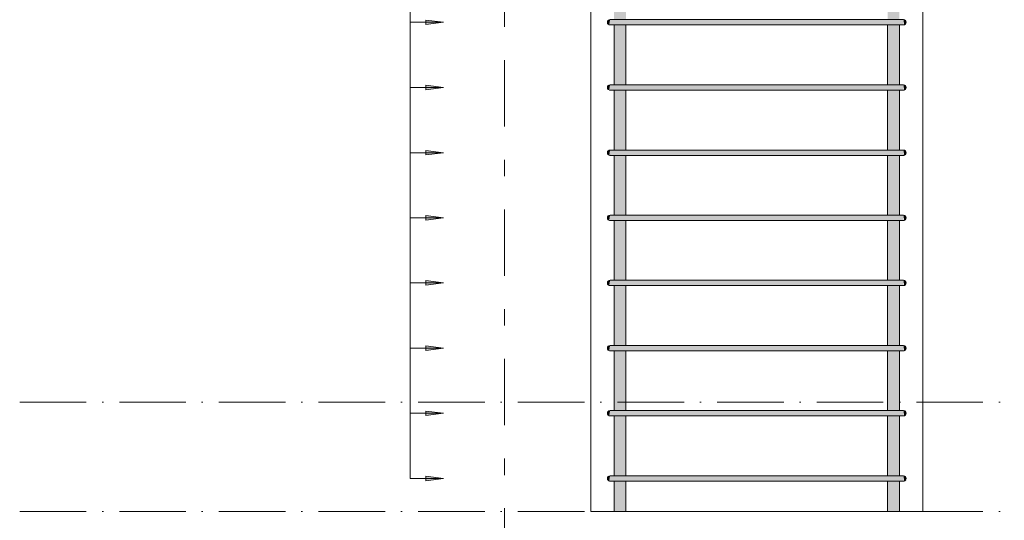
# Model space of a CAD drawing. Header units: millimetres. Extents: x 4307 to 42792, y 1610 to 10025.
# Tile 176 of 256: x 26216 to 27699, y 2592 to 3346. Entities that reach past the tile are written whole.
import ezdxf

# ---------------------------------------------------------------- set-up
doc = ezdxf.new("R2010")
doc.units = ezdxf.units.MM
doc.linetypes.add('Čerchovaná', pattern=[150, 100, -25, 0, -25])
doc.linetypes.add('Čára osnovy', pattern=[225, 100, -50, 25, -50])
for name, color, linetype, lineweight in [('A-ANNO-DIMS', 211, 'Continuous', 5), ('A-ANNO-DIMS-25', 211, 'Continuous', 5), ('A-FLOR-LEVL', 51, 'Continuous', 5), ('S-COLS', 52, 'Continuous', 9), ('S-GRID', 1, 'Continuous', 5), ('S-RBAR', 171, 'Continuous', 5)]:
    doc.layers.add(name, color=color, linetype=linetype, lineweight=lineweight)
doc.styles.add('Arial_1', font='arial.ttf', dxfattribs={"height": 62.5})
doc.dimstyles.new('Výztuž_kusy__řezy__3', dxfattribs={"dimscale": 304.8, "dimtxt": 0.18, "dimasz": 0, "dimexe": 0, "dimexo": 0.0625, "dimgap": 0.082021, "dimtad": 1, "dimdec": 0, "dimzin": 0, "dimdsep": 46, "dimtxsty": 'Arial_1', "dimblk1": 'NONE', "dimblk2": 'NONE', "dimsah": 1, "dimcen": 0.09, "dimazin": 0, "dimtfac": 1, "dimtdec": 4, "dimtix": 1, "dimtmove": 0, "dimatfit": 3, "dimfxl": 0.164042, "dimfxlon": 1, "dimtvp": 1, "dimtfill": 1, "dimtolj": 1, "dimtzin": 0, "dimarcsym": 2})

# ---------------------------------------------------------------- blocks, each defined once
blk = doc.blocks.new('DIMBLOCK760-V2')
at = {"layer": 'A-ANNO-DIMS-25'}
for points in [[(26854.5, 2753.2), (26828.2, 2756.6), (26828.2, 2749.7)], [(26854.5, 2655), (26828.2, 2658.5), (26828.2, 2651.5)]]:
    blk.add_hatch(color=256, dxfattribs=at).paths.add_polyline_path(points)
for p, q in [((26804.5, 2655), (26804.5, 2753.2)), ((26804.5, 2753.2), (26804.5, 2753.2)), ((26804.5, 2753.2), (26854.5, 2753.2)), ((26854.5, 2753.2), (26828.2, 2756.6)), ((26828.2, 2756.6), (26828.2, 2749.7)), ((26828.2, 2749.7), (26854.5, 2753.2)), ((26804.5, 2655), (26804.5, 2655)), ((26804.5, 2655), (26854.5, 2655)), ((26854.5, 2655), (26828.2, 2658.5)), ((26828.2, 2658.5), (26828.2, 2651.5)), ((26828.2, 2651.5), (26854.5, 2655))]:
    blk.add_line(p, q, dxfattribs=at)
blk = doc.blocks.new('_None')
blk = doc.blocks.new('DIMBLOCK761-V2')
at = {"layer": 'A-ANNO-DIMS-25'}
for points in [[(26854.5, 2851.3), (26828.2, 2854.8), (26828.2, 2847.9)], [(26854.5, 2753.2), (26828.2, 2756.6), (26828.2, 2749.7)]]:
    blk.add_hatch(color=256, dxfattribs=at).paths.add_polyline_path(points)
for p, q in [((26804.5, 2753.2), (26804.5, 2851.3)), ((26804.5, 2851.3), (26804.5, 2851.3)), ((26804.5, 2851.3), (26854.5, 2851.3)), ((26854.5, 2851.3), (26828.2, 2854.8)), ((26828.2, 2854.8), (26828.2, 2847.9)), ((26828.2, 2847.9), (26854.5, 2851.3)), ((26804.5, 2753.2), (26804.5, 2753.2)), ((26804.5, 2753.2), (26854.5, 2753.2)), ((26854.5, 2753.2), (26828.2, 2756.6)), ((26828.2, 2756.6), (26828.2, 2749.7)), ((26828.2, 2749.7), (26854.5, 2753.2))]:
    blk.add_line(p, q, dxfattribs=at)
blk = doc.blocks.new('DIMBLOCK762-V2')
at = {"layer": 'A-ANNO-DIMS-25'}
for points in [[(26854.5, 2949.5), (26828.2, 2953), (26828.2, 2946)], [(26854.5, 2851.3), (26828.2, 2854.8), (26828.2, 2847.9)]]:
    blk.add_hatch(color=256, dxfattribs=at).paths.add_polyline_path(points)
for p, q in [((26854.5, 2949.5), (26828.2, 2953)), ((26828.2, 2953), (26828.2, 2946)), ((26804.5, 2851.3), (26804.5, 2949.5)), ((26804.5, 2949.5), (26804.5, 2949.5)), ((26804.5, 2949.5), (26854.5, 2949.5)), ((26828.2, 2946), (26854.5, 2949.5)), ((26804.5, 2851.3), (26804.5, 2851.3)), ((26804.5, 2851.3), (26854.5, 2851.3)), ((26854.5, 2851.3), (26828.2, 2854.8)), ((26828.2, 2854.8), (26828.2, 2847.9)), ((26828.2, 2847.9), (26854.5, 2851.3))]:
    blk.add_line(p, q, dxfattribs=at)
blk = doc.blocks.new('DIMBLOCK763-V2')
at = {"layer": 'A-ANNO-DIMS-25'}
for points in [[(26854.5, 3047.7), (26828.2, 3051.1), (26828.2, 3044.2)], [(26854.5, 2949.5), (26828.2, 2953), (26828.2, 2946)]]:
    blk.add_hatch(color=256, dxfattribs=at).paths.add_polyline_path(points)
for p, q in [((26804.5, 2949.5), (26804.5, 3047.7)), ((26804.5, 3047.7), (26804.5, 3047.7)), ((26804.5, 3047.7), (26854.5, 3047.7)), ((26854.5, 3047.7), (26828.2, 3051.1)), ((26828.2, 3051.1), (26828.2, 3044.2)), ((26828.2, 3044.2), (26854.5, 3047.7)), ((26854.5, 2949.5), (26828.2, 2953)), ((26828.2, 2953), (26828.2, 2946)), ((26804.5, 2949.5), (26804.5, 2949.5)), ((26804.5, 2949.5), (26854.5, 2949.5)), ((26828.2, 2946), (26854.5, 2949.5))]:
    blk.add_line(p, q, dxfattribs=at)
blk = doc.blocks.new('DIMBLOCK764-V2')
at = {"layer": 'A-ANNO-DIMS-25'}
for points in [[(26854.5, 3145.8), (26828.2, 3149.3), (26828.2, 3142.4)], [(26854.5, 3047.7), (26828.2, 3051.1), (26828.2, 3044.2)]]:
    blk.add_hatch(color=256, dxfattribs=at).paths.add_polyline_path(points)
for p, q in [((26804.5, 3047.7), (26804.5, 3145.8)), ((26804.5, 3145.8), (26804.5, 3145.8)), ((26804.5, 3145.8), (26854.5, 3145.8)), ((26854.5, 3145.8), (26828.2, 3149.3)), ((26828.2, 3149.3), (26828.2, 3142.4)), ((26828.2, 3142.4), (26854.5, 3145.8)), ((26804.5, 3047.7), (26804.5, 3047.7)), ((26804.5, 3047.7), (26854.5, 3047.7)), ((26854.5, 3047.7), (26828.2, 3051.1)), ((26828.2, 3051.1), (26828.2, 3044.2)), ((26828.2, 3044.2), (26854.5, 3047.7))]:
    blk.add_line(p, q, dxfattribs=at)
blk = doc.blocks.new('DIMBLOCK765-V2')
at = {"layer": 'A-ANNO-DIMS-25'}
for points in [[(26854.5, 3244), (26828.2, 3247.5), (26828.2, 3240.5)], [(26854.5, 3145.8), (26828.2, 3149.3), (26828.2, 3142.4)]]:
    blk.add_hatch(color=256, dxfattribs=at).paths.add_polyline_path(points)
for p, q in [((26804.5, 3145.8), (26804.5, 3244)), ((26804.5, 3244), (26804.5, 3244)), ((26804.5, 3244), (26854.5, 3244)), ((26854.5, 3244), (26828.2, 3247.5)), ((26828.2, 3247.5), (26828.2, 3240.5)), ((26828.2, 3240.5), (26854.5, 3244)), ((26804.5, 3145.8), (26804.5, 3145.8)), ((26804.5, 3145.8), (26854.5, 3145.8)), ((26854.5, 3145.8), (26828.2, 3149.3)), ((26828.2, 3149.3), (26828.2, 3142.4)), ((26828.2, 3142.4), (26854.5, 3145.8))]:
    blk.add_line(p, q, dxfattribs=at)
blk = doc.blocks.new('DIMBLOCK766-V2')
at = {"layer": 'A-ANNO-DIMS-25'}
for points in [[(26854.5, 3342.2), (26828.2, 3345.6), (26828.2, 3338.7)], [(26854.5, 3244), (26828.2, 3247.5), (26828.2, 3240.5)]]:
    blk.add_hatch(color=256, dxfattribs=at).paths.add_polyline_path(points)
for p, q in [((26804.5, 3244), (26804.5, 3342.2)), ((26804.5, 3342.2), (26804.5, 3342.2)), ((26804.5, 3342.2), (26854.5, 3342.2)), ((26854.5, 3342.2), (26828.2, 3345.6)), ((26828.2, 3345.6), (26828.2, 3338.7)), ((26828.2, 3338.7), (26854.5, 3342.2)), ((26804.5, 3244), (26804.5, 3244)), ((26804.5, 3244), (26854.5, 3244)), ((26854.5, 3244), (26828.2, 3247.5)), ((26828.2, 3247.5), (26828.2, 3240.5)), ((26828.2, 3240.5), (26854.5, 3244))]:
    blk.add_line(p, q, dxfattribs=at)
blk = doc.blocks.new('DIMBLOCK767-V2')
at = {"layer": 'A-ANNO-DIMS-25'}
for points in [[(26854.5, 3440.3), (26828.2, 3443.8), (26828.2, 3436.9)], [(26854.5, 3342.2), (26828.2, 3345.6), (26828.2, 3338.7)]]:
    blk.add_hatch(color=256, dxfattribs=at).paths.add_polyline_path(points)
for p, q in [((26854.5, 3440.3), (26828.2, 3443.8)), ((26828.2, 3443.8), (26828.2, 3436.9)), ((26804.5, 3342.2), (26804.5, 3440.3)), ((26804.5, 3440.3), (26804.5, 3440.3)), ((26804.5, 3440.3), (26854.5, 3440.3)), ((26828.2, 3436.9), (26854.5, 3440.3)), ((26804.5, 3342.2), (26804.5, 3342.2)), ((26804.5, 3342.2), (26854.5, 3342.2)), ((26854.5, 3342.2), (26828.2, 3345.6)), ((26828.2, 3345.6), (26828.2, 3338.7)), ((26828.2, 3338.7), (26854.5, 3342.2))]:
    blk.add_line(p, q, dxfattribs=at)
blk = doc.blocks.new('DIMBLOCK790-V2')
at = {"layer": 'A-ANNO-DIMS-25'}
for points in [[(26854.5, 5600), (26828.2, 5603.5), (26828.2, 5596.5)], [(26854.5, 5501.8), (26828.2, 5505.3), (26828.2, 5498.4)], [(26854.5, 5403.7), (26828.2, 5407.1), (26828.2, 5400.2)], [(26854.5, 5305.5), (26828.2, 5309), (26828.2, 5302)], [(26854.5, 5207.3), (26828.2, 5210.8), (26828.2, 5203.9)], [(26854.5, 5109.2), (26828.2, 5112.6), (26828.2, 5105.7)], [(26854.5, 5011), (26828.2, 5014.5), (26828.2, 5007.5)], [(26854.5, 4912.8), (26828.2, 4916.3), (26828.2, 4909.4)], [(26854.5, 4814.7), (26828.2, 4818.1), (26828.2, 4811.2)], [(26854.5, 4716.5), (26828.2, 4720), (26828.2, 4713)], [(26854.5, 4618.3), (26828.2, 4621.8), (26828.2, 4614.9)], [(26854.5, 4520.2), (26828.2, 4523.6), (26828.2, 4516.7)], [(26854.5, 4422), (26828.2, 4425.5), (26828.2, 4418.5)], [(26854.5, 4323.8), (26828.2, 4327.3), (26828.2, 4320.4)], [(26854.5, 4225.7), (26828.2, 4229.1), (26828.2, 4222.2)], [(26854.5, 4127.5), (26828.2, 4131), (26828.2, 4124)], [(26854.5, 4029.3), (26828.2, 4032.8), (26828.2, 4025.9)], [(26854.5, 3931.2), (26828.2, 3934.6), (26828.2, 3927.7)], [(26854.5, 3833), (26828.2, 3836.5), (26828.2, 3829.5)], [(26854.5, 3734.8), (26828.2, 3738.3), (26828.2, 3731.4)], [(26854.5, 3636.7), (26828.2, 3640.1), (26828.2, 3633.2)], [(26854.5, 3538.5), (26828.2, 3542), (26828.2, 3535)], [(26854.5, 3440.3), (26828.2, 3443.8), (26828.2, 3436.9)], [(26854.5, 3342.2), (26828.2, 3345.6), (26828.2, 3338.7)], [(26854.5, 3244), (26828.2, 3247.5), (26828.2, 3240.5)], [(26854.5, 3145.8), (26828.2, 3149.3), (26828.2, 3142.4)], [(26854.5, 3047.7), (26828.2, 3051.1), (26828.2, 3044.2)], [(26854.5, 2949.5), (26828.2, 2953), (26828.2, 2946)], [(26854.5, 2851.3), (26828.2, 2854.8), (26828.2, 2847.9)], [(26854.5, 2753.2), (26828.2, 2756.6), (26828.2, 2749.7)], [(26854.5, 2655), (26828.2, 2658.5), (26828.2, 2651.5)]]:
    blk.add_hatch(color=256, dxfattribs=at).paths.add_polyline_path(points)
for p, q in [((26804.5, 2655), (26804.5, 5600)), ((26804.5, 5501.8), (26804.5, 5600)), ((26804.5, 5600), (26804.5, 5600)), ((26804.5, 5600), (26854.5, 5600)), ((26854.5, 5600), (26828.2, 5603.5)), ((26828.2, 5603.5), (26828.2, 5596.5)), ((26828.2, 5596.5), (26854.5, 5600)), ((26854.5, 5501.8), (26828.2, 5505.3)), ((26828.2, 5505.3), (26828.2, 5498.4)), ((26804.5, 5403.7), (26804.5, 5501.8)), ((26804.5, 5501.8), (26804.5, 5501.8)), ((26804.5, 5501.8), (26854.5, 5501.8)), ((26828.2, 5498.4), (26854.5, 5501.8)), ((26804.5, 5305.5), (26804.5, 5403.7)), ((26804.5, 5403.7), (26804.5, 5403.7)), ((26804.5, 5403.7), (26854.5, 5403.7)), ((26854.5, 5403.7), (26828.2, 5407.1)), ((26828.2, 5407.1), (26828.2, 5400.2)), ((26828.2, 5400.2), (26854.5, 5403.7)), ((26804.5, 5207.3), (26804.5, 5305.5)), ((26804.5, 5305.5), (26804.5, 5305.5)), ((26804.5, 5305.5), (26854.5, 5305.5)), ((26854.5, 5305.5), (26828.2, 5309)), ((26828.2, 5309), (26828.2, 5302)), ((26828.2, 5302), (26854.5, 5305.5)), ((26804.5, 5109.2), (26804.5, 5207.3)), ((26804.5, 5207.3), (26804.5, 5207.3)), ((26804.5, 5207.3), (26854.5, 5207.3)), ((26854.5, 5207.3), (26828.2, 5210.8)), ((26828.2, 5210.8), (26828.2, 5203.9)), ((26828.2, 5203.9), (26854.5, 5207.3)), ((26804.5, 5011), (26804.5, 5109.2)), ((26804.5, 5109.2), (26804.5, 5109.2)), ((26804.5, 5109.2), (26854.5, 5109.2)), ((26854.5, 5109.2), (26828.2, 5112.6)), ((26828.2, 5112.6), (26828.2, 5105.7)), ((26828.2, 5105.7), (26854.5, 5109.2)), ((26854.5, 5011), (26828.2, 5014.5)), ((26828.2, 5014.5), (26828.2, 5007.5)), ((26804.5, 4912.8), (26804.5, 5011)), ((26804.5, 5011), (26804.5, 5011)), ((26804.5, 5011), (26854.5, 5011)), ((26828.2, 5007.5), (26854.5, 5011)), ((26804.5, 4814.7), (26804.5, 4912.8)), ((26804.5, 4912.8), (26804.5, 4912.8)), ((26804.5, 4912.8), (26854.5, 4912.8)), ((26854.5, 4912.8), (26828.2, 4916.3)), ((26828.2, 4916.3), (26828.2, 4909.4)), ((26828.2, 4909.4), (26854.5, 4912.8)), ((26804.5, 4716.5), (26804.5, 4814.7)), ((26804.5, 4814.7), (26804.5, 4814.7)), ((26804.5, 4814.7), (26854.5, 4814.7)), ((26854.5, 4814.7), (26828.2, 4818.1)), ((26828.2, 4818.1), (26828.2, 4811.2)), ((26828.2, 4811.2), (26854.5, 4814.7)), ((26804.5, 4618.3), (26804.5, 4716.5)), ((26804.5, 4716.5), (26804.5, 4716.5)), ((26804.5, 4716.5), (26854.5, 4716.5)), ((26854.5, 4716.5), (26828.2, 4720)), ((26828.2, 4720), (26828.2, 4713)), ((26828.2, 4713), (26854.5, 4716.5)), ((26804.5, 4520.2), (26804.5, 4618.3)), ((26804.5, 4618.3), (26804.5, 4618.3)), ((26804.5, 4618.3), (26854.5, 4618.3)), ((26854.5, 4618.3), (26828.2, 4621.8)), ((26828.2, 4621.8), (26828.2, 4614.9)), ((26828.2, 4614.9), (26854.5, 4618.3)), ((26854.5, 4520.2), (26828.2, 4523.6)), ((26828.2, 4523.6), (26828.2, 4516.7)), ((26804.5, 4422), (26804.5, 4520.2)), ((26804.5, 4520.2), (26804.5, 4520.2)), ((26804.5, 4520.2), (26854.5, 4520.2)), ((26828.2, 4516.7), (26854.5, 4520.2)), ((26804.5, 4323.8), (26804.5, 4422)), ((26804.5, 4422), (26804.5, 4422)), ((26804.5, 4422), (26854.5, 4422)), ((26854.5, 4422), (26828.2, 4425.5)), ((26828.2, 4425.5), (26828.2, 4418.5)), ((26828.2, 4418.5), (26854.5, 4422)), ((26804.5, 4225.7), (26804.5, 4323.8)), ((26804.5, 4323.8), (26804.5, 4323.8)), ((26804.5, 4323.8), (26854.5, 4323.8)), ((26854.5, 4323.8), (26828.2, 4327.3)), ((26828.2, 4327.3), (26828.2, 4320.4)), ((26828.2, 4320.4), (26854.5, 4323.8)), ((26854.5, 4225.7), (26828.2, 4229.1)), ((26828.2, 4229.1), (26828.2, 4222.2)), ((26804.5, 4127.5), (26804.5, 4225.7)), ((26804.5, 4225.7), (26804.5, 4225.7)), ((26804.5, 4225.7), (26854.5, 4225.7)), ((26828.2, 4222.2), (26854.5, 4225.7)), ((26804.5, 4029.3), (26804.5, 4127.5)), ((26804.5, 4127.5), (26804.5, 4127.5)), ((26804.5, 4127.5), (26854.5, 4127.5)), ((26854.5, 4127.5), (26828.2, 4131)), ((26828.2, 4131), (26828.2, 4124)), ((26828.2, 4124), (26854.5, 4127.5)), ((26804.5, 3931.2), (26804.5, 4029.3)), ((26804.5, 4029.3), (26804.5, 4029.3)), ((26804.5, 4029.3), (26854.5, 4029.3)), ((26854.5, 4029.3), (26828.2, 4032.8)), ((26828.2, 4032.8), (26828.2, 4025.9)), ((26828.2, 4025.9), (26854.5, 4029.3)), ((26804.5, 3833), (26804.5, 3931.2)), ((26804.5, 3931.2), (26804.5, 3931.2)), ((26804.5, 3931.2), (26854.5, 3931.2)), ((26854.5, 3931.2), (26828.2, 3934.6)), ((26828.2, 3934.6), (26828.2, 3927.7)), ((26828.2, 3927.7), (26854.5, 3931.2)), ((26804.5, 3734.8), (26804.5, 3833)), ((26804.5, 3833), (26804.5, 3833)), ((26804.5, 3833), (26854.5, 3833)), ((26854.5, 3833), (26828.2, 3836.5)), ((26828.2, 3836.5), (26828.2, 3829.5)), ((26828.2, 3829.5), (26854.5, 3833)), ((26854.5, 3734.8), (26828.2, 3738.3)), ((26828.2, 3738.3), (26828.2, 3731.4)), ((26804.5, 3636.7), (26804.5, 3734.8)), ((26804.5, 3734.8), (26804.5, 3734.8)), ((26804.5, 3734.8), (26854.5, 3734.8)), ((26828.2, 3731.4), (26854.5, 3734.8)), ((26804.5, 3538.5), (26804.5, 3636.7)), ((26804.5, 3636.7), (26804.5, 3636.7)), ((26804.5, 3636.7), (26854.5, 3636.7)), ((26854.5, 3636.7), (26828.2, 3640.1)), ((26828.2, 3640.1), (26828.2, 3633.2)), ((26828.2, 3633.2), (26854.5, 3636.7)), ((26804.5, 3440.3), (26804.5, 3538.5)), ((26804.5, 3538.5), (26804.5, 3538.5)), ((26804.5, 3538.5), (26854.5, 3538.5)), ((26854.5, 3538.5), (26828.2, 3542)), ((26828.2, 3542), (26828.2, 3535)), ((26828.2, 3535), (26854.5, 3538.5)), ((26854.5, 3440.3), (26828.2, 3443.8)), ((26828.2, 3443.8), (26828.2, 3436.9)), ((26804.5, 3342.2), (26804.5, 3440.3)), ((26804.5, 3440.3), (26804.5, 3440.3)), ((26804.5, 3440.3), (26854.5, 3440.3)), ((26828.2, 3436.9), (26854.5, 3440.3)), ((26804.5, 3244), (26804.5, 3342.2)), ((26804.5, 3342.2), (26804.5, 3342.2)), ((26804.5, 3342.2), (26854.5, 3342.2)), ((26854.5, 3342.2), (26828.2, 3345.6)), ((26828.2, 3345.6), (26828.2, 3338.7)), ((26828.2, 3338.7), (26854.5, 3342.2)), ((26804.5, 3145.8), (26804.5, 3244)), ((26804.5, 3244), (26804.5, 3244)), ((26804.5, 3244), (26854.5, 3244)), ((26854.5, 3244), (26828.2, 3247.5)), ((26828.2, 3247.5), (26828.2, 3240.5)), ((26828.2, 3240.5), (26854.5, 3244)), ((26804.5, 3047.7), (26804.5, 3145.8)), ((26804.5, 3145.8), (26804.5, 3145.8)), ((26804.5, 3145.8), (26854.5, 3145.8)), ((26854.5, 3145.8), (26828.2, 3149.3)), ((26828.2, 3149.3), (26828.2, 3142.4)), ((26828.2, 3142.4), (26854.5, 3145.8)), ((26804.5, 2949.5), (26804.5, 3047.7)), ((26804.5, 3047.7), (26804.5, 3047.7)), ((26804.5, 3047.7), (26854.5, 3047.7)), ((26854.5, 3047.7), (26828.2, 3051.1)), ((26828.2, 3051.1), (26828.2, 3044.2)), ((26828.2, 3044.2), (26854.5, 3047.7)), ((26854.5, 2949.5), (26828.2, 2953)), ((26828.2, 2953), (26828.2, 2946)), ((26804.5, 2851.3), (26804.5, 2949.5)), ((26804.5, 2949.5), (26804.5, 2949.5)), ((26804.5, 2949.5), (26854.5, 2949.5)), ((26828.2, 2946), (26854.5, 2949.5)), ((26804.5, 2753.2), (26804.5, 2851.3)), ((26804.5, 2851.3), (26804.5, 2851.3)), ((26804.5, 2851.3), (26854.5, 2851.3)), ((26854.5, 2851.3), (26828.2, 2854.8)), ((26828.2, 2854.8), (26828.2, 2847.9)), ((26828.2, 2847.9), (26854.5, 2851.3)), ((26804.5, 2655), (26804.5, 2753.2)), ((26804.5, 2753.2), (26804.5, 2753.2)), ((26804.5, 2753.2), (26854.5, 2753.2)), ((26854.5, 2753.2), (26828.2, 2756.6)), ((26828.2, 2756.6), (26828.2, 2749.7)), ((26828.2, 2749.7), (26854.5, 2753.2)), ((26804.5, 2655), (26804.5, 2655)), ((26804.5, 2655), (26854.5, 2655)), ((26854.5, 2655), (26828.2, 2658.5)), ((26828.2, 2658.5), (26828.2, 2651.5)), ((26828.2, 2651.5), (26854.5, 2655))]:
    blk.add_line(p, q, dxfattribs=at)

msp = doc.modelspace()

# ---------------------------------------------------------------- hatches: boundary and pattern name
at = {"layer": 'S-RBAR'}
h = msp.add_hatch(color=7, dxfattribs=at)
h.paths.add_polyline_path([(27121.3, 2605), (27129.5, 2605), (27129.5, 2651), (27111.5, 2651), (27111.5, 2605), (27117.8, 2605)])
h.paths.add_polyline_path([(27111.5, 2659), (27129.5, 2659), (27129.5, 2749.2), (27111.5, 2749.2), (27111.5, 2684.1)])
h.paths.add_polyline_path([(27117.8, 2757.2), (27129.5, 2757.2), (27129.5, 2847.3), (27111.5, 2847.3), (27111.5, 2757.2), (27114.6, 2757.2)])
h.paths.add_polyline_path([(27111.5, 2855.3), (27129.5, 2855.3), (27129.5, 2945.5), (27111.5, 2945.5), (27111.5, 2901.3)])
h.paths.add_polyline_path([(27117.8, 2953.5), (27129.5, 2953.5), (27129.5, 3043.7), (27111.5, 3043.7), (27111.5, 2953.5), (27114.6, 2953.5)])
h.paths.add_polyline_path([(27117.8, 3051.7), (27129.5, 3051.7), (27129.5, 3141.8), (27111.5, 3141.8), (27111.5, 3051.7), (27114.6, 3051.7)])
h.paths.add_polyline_path([(27111.5, 3149.8), (27129.5, 3149.8), (27129.5, 3240), (27111.5, 3240), (27111.5, 3227.1)])
h.paths.add_polyline_path([(27111.5, 3248), (27129.5, 3248), (27129.5, 3338.2), (27111.5, 3338.2), (27111.5, 3335.7)])
h.paths.add_polyline_path([(27111.5, 3346.2), (27129.5, 3346.2), (27129.5, 3436.3), (27111.5, 3436.3), (27111.5, 3390)])
h.paths.add_polyline_path([(27129.5, 3444.3), (27129.5, 3534.5), (27111.5, 3534.5), (27111.5, 3444.3), (27125.5, 3444.3)])
h.paths.add_polyline_path([(27117.8, 3542.5), (27129.5, 3542.5), (27129.5, 3632.7), (27111.5, 3632.7), (27111.5, 3542.5), (27114.6, 3542.5)])
h.paths.add_polyline_path([(27117.8, 3640.7), (27129.5, 3640.7), (27129.5, 3730.8), (27111.5, 3730.8), (27111.5, 3640.7), (27114.6, 3640.7)])
h.paths.add_polyline_path([(27111.5, 3738.8), (27129.5, 3738.8), (27129.5, 3829), (27111.5, 3829), (27111.5, 3770.1)])
h.paths.add_polyline_path([(27111.5, 3837), (27129.5, 3837), (27129.5, 3927.2), (27111.5, 3927.2), (27111.5, 3878.7)])
h.paths.add_polyline_path([(27111.5, 3935.2), (27129.5, 3935.2), (27129.5, 4025.3), (27111.5, 4025.3), (27111.5, 3987.3)])
h.paths.add_polyline_path([(27111.5, 4033.3), (27129.5, 4033.3), (27129.5, 4123.5), (27111.5, 4123.5), (27111.5, 4095.9)])
h.paths.add_polyline_path([(27117.8, 4131.5), (27129.5, 4131.5), (27129.5, 4221.7), (27111.5, 4221.7), (27111.5, 4131.5), (27114.6, 4131.5)])
h.paths.add_polyline_path([(27111.5, 4229.7), (27129.5, 4229.7), (27129.5, 4319.8), (27111.5, 4319.8), (27111.5, 4313.1)])
h.paths.add_polyline_path([(27111.5, 4327.8), (27129.5, 4327.8), (27129.5, 4418), (27111.5, 4418), (27111.5, 4367.4)])
h.paths.add_polyline_path([(27129.5, 4426), (27129.5, 4516.2), (27111.5, 4516.2), (27111.5, 4426), (27125.5, 4426)])
h.paths.add_polyline_path([(27111.5, 4524.2), (27129.5, 4524.2), (27129.5, 4614.3), (27111.5, 4614.3), (27111.5, 4530.3)])
h.paths.add_polyline_path([(27111.5, 4622.3), (27129.5, 4622.3), (27129.5, 4712.5), (27111.5, 4712.5), (27111.5, 4638.9)])
h.paths.add_polyline_path([(27111.5, 4720.5), (27129.5, 4720.5), (27129.5, 4810.7), (27111.5, 4810.7), (27111.5, 4747.5)])
h.paths.add_polyline_path([(27111.5, 4818.7), (27129.5, 4818.7), (27129.5, 4908.8), (27111.5, 4908.8), (27111.5, 4856.1)])
h.paths.add_polyline_path([(27117.8, 4916.8), (27129.5, 4916.8), (27129.5, 5007), (27111.5, 5007), (27111.5, 4916.8), (27114.6, 4916.8)])
h.paths.add_polyline_path([(27117.8, 5015), (27129.5, 5015), (27129.5, 5105.2), (27111.5, 5105.2), (27111.5, 5015), (27114.6, 5015)])
h.paths.add_polyline_path([(27111.5, 5113.2), (27129.5, 5113.2), (27129.5, 5203.3), (27111.5, 5203.3), (27111.5, 5181.9)])
h.paths.add_polyline_path([(27111.5, 5211.3), (27129.5, 5211.3), (27129.5, 5301.5), (27111.5, 5301.5), (27111.5, 5290.5)])
h.paths.add_polyline_path([(27117.8, 5309.5), (27129.5, 5309.5), (27129.5, 5399.7), (27111.5, 5399.7), (27111.5, 5309.5), (27114.6, 5309.5)])
h.paths.add_polyline_path([(27111.5, 5407.7), (27129.5, 5407.7), (27129.5, 5497.8), (27111.5, 5497.8), (27111.5, 5453.4)])
h.paths.add_polyline_path([(27117.8, 5505.8), (27129.5, 5505.8), (27129.5, 5596), (27111.5, 5596), (27111.5, 5505.8), (27114.6, 5505.8)])
h.paths.add_polyline_path([(27129.5, 5604), (27129.5, 5610), (27111.5, 5610), (27111.5, 5604), (27125.5, 5604)])
h = msp.add_hatch(color=7, dxfattribs=at)
h.paths.add_polyline_path([(27523.4, 2605), (27541.4, 2605), (27541.4, 2651), (27523.4, 2651)])
h.paths.add_polyline_path([(27541.4, 2659), (27541.4, 2749.2), (27523.4, 2749.2), (27523.4, 2659), (27538.4, 2659)])
h.paths.add_polyline_path([(27538.4, 2757.2), (27541.4, 2757.2), (27541.4, 2847.3), (27523.4, 2847.3), (27523.4, 2757.2), (27535.1, 2757.2)])
h.paths.add_polyline_path([(27527.5, 2855.3), (27541.4, 2855.3), (27541.4, 2945.5), (27523.4, 2945.5), (27523.4, 2855.3), (27524.2, 2855.3)])
h.paths.add_polyline_path([(27535.1, 2953.5), (27541.4, 2953.5), (27541.4, 3043.7), (27523.4, 3043.7), (27523.4, 2953.5), (27531.3, 2953.5)])
h.paths.add_polyline_path([(27541.4, 3051.7), (27541.4, 3141.8), (27523.4, 3141.8), (27523.4, 3051.7), (27538.4, 3051.7)])
h.paths.add_polyline_path([(27531.3, 3149.8), (27541.4, 3149.8), (27541.4, 3240), (27523.4, 3240), (27523.4, 3149.8), (27527.5, 3149.8)])
h.paths.add_polyline_path([(27524.2, 3248), (27541.4, 3248), (27541.4, 3338.2), (27523.4, 3338.2), (27523.4, 3248)])
h.paths.add_polyline_path([(27527.5, 3346.2), (27541.4, 3346.2), (27541.4, 3436.3), (27523.4, 3436.3), (27523.4, 3346.2), (27524.2, 3346.2)])
h.paths.add_polyline_path([(27535.1, 3444.3), (27541.4, 3444.3), (27541.4, 3534.5), (27523.4, 3534.5), (27523.4, 3444.3), (27531.3, 3444.3)])
h.paths.add_polyline_path([(27541.4, 3542.5), (27541.4, 3632.7), (27523.4, 3632.7), (27523.4, 3542.5), (27538.4, 3542.5)])
h.paths.add_polyline_path([(27527.5, 3640.7), (27541.4, 3640.7), (27541.4, 3730.8), (27523.4, 3730.8), (27523.4, 3640.7), (27524.2, 3640.7)])
h.paths.add_polyline_path([(27524.2, 3738.8), (27541.4, 3738.8), (27541.4, 3829), (27523.4, 3829), (27523.4, 3738.8)])
h.paths.add_polyline_path([(27535.1, 3837), (27541.4, 3837), (27541.4, 3927.2), (27523.4, 3927.2), (27523.4, 3837), (27531.3, 3837)])
h.paths.add_polyline_path([(27523.4, 3935.2), (27541.4, 3935.2), (27541.4, 4025.3), (27523.4, 4025.3), (27523.4, 3987.3)])
h.paths.add_polyline_path([(27538.4, 4033.3), (27541.4, 4033.3), (27541.4, 4123.5), (27523.4, 4123.5), (27523.4, 4033.3), (27535.1, 4033.3)])
h.paths.add_polyline_path([(27527.5, 4131.5), (27541.4, 4131.5), (27541.4, 4221.7), (27523.4, 4221.7), (27523.4, 4131.5), (27524.2, 4131.5)])
h.paths.add_polyline_path([(27541.4, 4229.7), (27541.4, 4319.8), (27523.4, 4319.8), (27523.4, 4229.7), (27538.4, 4229.7)])
h.paths.add_polyline_path([(27523.4, 4327.8), (27541.4, 4327.8), (27541.4, 4418), (27523.4, 4418)])
h.paths.add_polyline_path([(27538.4, 4426), (27541.4, 4426), (27541.4, 4516.2), (27523.4, 4516.2), (27523.4, 4426), (27535.1, 4426)])
h.paths.add_polyline_path([(27523.4, 4524.2), (27541.4, 4524.2), (27541.4, 4614.3), (27523.4, 4614.3)])
h.paths.add_polyline_path([(27527.5, 4622.3), (27541.4, 4622.3), (27541.4, 4712.5), (27523.4, 4712.5), (27523.4, 4622.3), (27524.2, 4622.3)])
h.paths.add_polyline_path([(27523.4, 4720.5), (27541.4, 4720.5), (27541.4, 4810.7), (27523.4, 4810.7)])
h.paths.add_polyline_path([(27541.4, 4818.7), (27541.4, 4908.8), (27523.4, 4908.8), (27523.4, 4818.7), (27538.4, 4818.7)])
h.paths.add_polyline_path([(27538.4, 4916.8), (27541.4, 4916.8), (27541.4, 5007), (27523.4, 5007), (27523.4, 4916.8), (27535.1, 4916.8)])
h.paths.add_polyline_path([(27527.5, 5015), (27541.4, 5015), (27541.4, 5105.2), (27523.4, 5105.2), (27523.4, 5015), (27524.2, 5015)])
h.paths.add_polyline_path([(27535.1, 5113.2), (27541.4, 5113.2), (27541.4, 5203.3), (27523.4, 5203.3), (27523.4, 5113.2), (27531.3, 5113.2)])
h.paths.add_polyline_path([(27541.4, 5211.3), (27541.4, 5301.5), (27523.4, 5301.5), (27523.4, 5211.3), (27538.4, 5211.3)])
h.paths.add_polyline_path([(27523.4, 5309.5), (27541.4, 5309.5), (27541.4, 5399.7), (27523.4, 5399.7)])
h.paths.add_polyline_path([(27524.2, 5407.7), (27541.4, 5407.7), (27541.4, 5497.8), (27523.4, 5497.8), (27523.4, 5407.7)])
h.paths.add_polyline_path([(27527.5, 5505.8), (27541.4, 5505.8), (27541.4, 5596), (27523.4, 5596), (27523.4, 5505.8), (27524.2, 5505.8)])
h.paths.add_polyline_path([(27523.4, 5604), (27541.4, 5604), (27541.4, 5610), (27523.4, 5610)])
for points in [[(27104.4, 3338.3), (27105.5, 3346.2), (27103.5, 3345.6), (27102, 3344.2), (27101.5, 3342.2), (27102, 3340.2), (27103.5, 3338.7)], [(27121.6, 3338.2), (27125.5, 3338.2), (27125.5, 3346.2), (27105.5, 3346.2), (27105.5, 3338.2), (27121.3, 3338.2)], [(27524.2, 3338.2), (27527.5, 3338.2), (27527.5, 3346.2), (27125.5, 3346.2), (27125.5, 3338.2), (27317.9, 3338.2)], [(27545.9, 3338.2), (27547.5, 3338.3), (27547.5, 3346.2), (27527.5, 3346.2), (27527.5, 3338.2), (27543.8, 3338.2)], [(27548.5, 3338.3), (27549.5, 3338.7), (27550.9, 3340.2), (27551.5, 3342.2), (27550.9, 3344.2), (27549.5, 3345.6), (27547.5, 3346.2), (27548.1, 3341.1)], [(27104.4, 3240.1), (27105.5, 3248), (27103.5, 3247.5), (27102, 3246), (27101.5, 3244), (27102, 3242), (27103.5, 3240.5)], [(27111.3, 3240), (27125.5, 3240), (27125.5, 3248), (27105.5, 3248), (27105.5, 3240), (27109.1, 3240)], [(27125.5, 3240), (27527.5, 3240), (27527.5, 3248), (27125.5, 3248)], [(27545.9, 3240), (27547.5, 3240.1), (27547.5, 3248), (27527.5, 3248), (27527.5, 3240), (27543.8, 3240)], [(27548.5, 3240.1), (27549.5, 3240.5), (27550.9, 3242), (27551.5, 3244), (27550.9, 3246), (27549.5, 3247.5), (27547.5, 3248), (27548.1, 3243)], [(27104.4, 3142), (27105.5, 3149.8), (27103.5, 3149.3), (27102, 3147.8), (27101.5, 3145.8), (27102, 3143.8), (27103.5, 3142.4)], [(27111.3, 3141.8), (27125.5, 3141.8), (27125.5, 3149.8), (27105.5, 3149.8), (27105.5, 3141.8), (27109.1, 3141.8)], [(27125.5, 3141.8), (27527.5, 3141.8), (27527.5, 3149.8), (27125.5, 3149.8)], [(27527.5, 3141.8), (27547.5, 3142), (27547.5, 3149.8), (27527.5, 3149.8), (27527.5, 3145.6)], [(27548.5, 3142), (27549.5, 3142.4), (27550.9, 3143.8), (27551.5, 3145.8), (27550.9, 3147.8), (27549.5, 3149.3), (27547.5, 3149.8), (27548.1, 3144.8)], [(27104.4, 3043.8), (27105.5, 3051.7), (27103.5, 3051.1), (27102, 3049.7), (27101.5, 3047.7), (27102, 3045.7), (27103.5, 3044.2)], [(27121.6, 3043.7), (27125.5, 3043.7), (27125.5, 3051.7), (27105.5, 3051.7), (27105.5, 3043.7), (27121.3, 3043.7)], [(27125.5, 3043.7), (27527.5, 3043.7), (27527.5, 3051.7), (27125.5, 3051.7)], [(27545.9, 3043.7), (27547.5, 3043.8), (27547.5, 3051.7), (27527.5, 3051.7), (27527.5, 3043.7), (27543.8, 3043.7)], [(27548.5, 3043.8), (27549.5, 3044.2), (27550.9, 3045.7), (27551.5, 3047.7), (27550.9, 3049.7), (27549.5, 3051.1), (27547.5, 3051.7), (27548.1, 3046.6)], [(27104.4, 2945.6), (27105.5, 2953.5), (27103.5, 2953), (27102, 2951.5), (27101.5, 2949.5), (27102, 2947.5), (27103.5, 2946)], [(27121.6, 2945.5), (27125.5, 2945.5), (27125.5, 2953.5), (27105.5, 2953.5), (27105.5, 2945.5), (27121.3, 2945.5)], [(27125.5, 2945.5), (27527.5, 2945.5), (27527.5, 2953.5), (27125.5, 2953.5)], [(27545.9, 2945.5), (27547.5, 2945.6), (27547.5, 2953.5), (27527.5, 2953.5), (27527.5, 2945.5), (27543.8, 2945.5)], [(27548.5, 2945.6), (27549.5, 2946), (27550.9, 2947.5), (27551.5, 2949.5), (27550.9, 2951.5), (27549.5, 2953), (27547.5, 2953.5), (27548.1, 2948.5)], [(27104.4, 2847.5), (27105.5, 2855.3), (27103.5, 2854.8), (27102, 2853.3), (27101.5, 2851.3), (27102, 2849.3), (27103.5, 2847.9)], [(27121.6, 2847.3), (27125.5, 2847.3), (27125.5, 2855.3), (27105.5, 2855.3), (27105.5, 2847.3), (27121.3, 2847.3)], [(27125.5, 2847.3), (27527.5, 2847.3), (27527.5, 2855.3), (27125.5, 2855.3)], [(27545.9, 2847.3), (27547.5, 2847.5), (27547.5, 2855.3), (27527.5, 2855.3), (27527.5, 2847.3), (27543.8, 2847.3)], [(27548.5, 2847.5), (27549.5, 2847.9), (27550.9, 2849.3), (27551.5, 2851.3), (27550.9, 2853.3), (27549.5, 2854.8), (27547.5, 2855.3), (27548.1, 2850.3)], [(27104.4, 2749.3), (27105.5, 2757.2), (27103.5, 2756.6), (27102, 2755.2), (27101.5, 2753.2), (27102, 2751.2), (27103.5, 2749.7)], [(27111.3, 2749.2), (27125.5, 2749.2), (27125.5, 2757.2), (27105.5, 2757.2), (27105.5, 2749.2), (27109.1, 2749.2)], [(27125.5, 2749.2), (27527.5, 2749.2), (27527.5, 2757.2), (27125.5, 2757.2)], [(27527.5, 2749.2), (27547.5, 2749.3), (27547.5, 2757.2), (27527.5, 2757.2), (27527.5, 2752)], [(27548.5, 2749.3), (27549.5, 2749.7), (27550.9, 2751.2), (27551.5, 2753.2), (27550.9, 2755.2), (27549.5, 2756.6), (27547.5, 2757.2), (27548.1, 2752)], [(27104.4, 2651.1), (27105.5, 2659), (27103.5, 2658.5), (27102, 2656.9), (27101.5, 2655), (27102, 2653), (27103.5, 2651.5)], [(27111.3, 2651), (27125.5, 2651), (27125.5, 2659), (27105.5, 2659), (27105.5, 2651), (27109.1, 2651)], [(27125.5, 2651), (27527.5, 2651), (27527.5, 2659), (27125.5, 2659)], [(27545.9, 2651), (27547.5, 2651.1), (27547.5, 2659), (27527.5, 2659), (27527.5, 2651), (27543.8, 2651)], [(27548.5, 2651.1), (27549.5, 2651.5), (27550.9, 2653), (27551.5, 2655), (27550.9, 2657), (27549.5, 2658.5), (27547.5, 2659), (27548.1, 2654)]]:
    msp.add_hatch(color=7, dxfattribs=at).paths.add_polyline_path(points)

# ---------------------------------------------------------------- linework, layer by layer
at = {"layer": 'A-FLOR-LEVL', "linetype": 'Čerchovaná'}
for p, q in [((26216.3, 2770), (28577, 2770)), ((26216.3, 2605), (28577, 2605))]:
    msp.add_line(p, q, dxfattribs=at)
at = {"layer": 'S-COLS'}
for p, q in [((27076.5, 2605), (27076.5, 5620)), ((27576.5, 5620), (27576.5, 2605)), ((27111.5, 2605), (27076.5, 2605)), ((27523.4, 2605), (27129.5, 2605)), ((27576.5, 2605), (27541.4, 2605))]:
    msp.add_line(p, q, dxfattribs=at)
at = {"layer": 'S-GRID', "linetype": 'Čára osnovy', "lineweight": 9}
msp.add_line((26946.5, 1610.2), (26946.5, 9632.5), dxfattribs=at)
at = {"layer": 'S-RBAR'}
for p, q in [((27125.5, 3346.2), (27105.5, 3346.2)), ((27125.5, 3338.2), (27105.5, 3338.2)), ((27111.5, 3248), (27111.5, 3338.2)), ((27125.5, 3346.2), (27527.5, 3346.2)), ((27125.5, 3338.2), (27527.5, 3338.2)), ((27129.5, 3248), (27129.5, 3338.2)), ((27523.4, 3248), (27523.4, 3338.2)), ((27547.5, 3346.2), (27527.5, 3346.2)), ((27547.5, 3338.2), (27527.5, 3338.2)), ((27541.4, 3248), (27541.4, 3338.2)), ((27125.5, 3248), (27105.5, 3248)), ((27125.5, 3248), (27527.5, 3248)), ((27547.5, 3248), (27527.5, 3248)), ((27125.5, 3240), (27105.5, 3240)), ((27111.5, 3149.8), (27111.5, 3240)), ((27125.5, 3240), (27527.5, 3240)), ((27129.5, 3149.8), (27129.5, 3240)), ((27523.4, 3149.8), (27523.4, 3240)), ((27547.5, 3240), (27527.5, 3240)), ((27541.4, 3149.8), (27541.4, 3240)), ((27125.5, 3149.8), (27105.5, 3149.8)), ((27125.5, 3149.8), (27527.5, 3149.8)), ((27547.5, 3149.8), (27527.5, 3149.8)), ((27125.5, 3141.8), (27105.5, 3141.8)), ((27111.5, 3051.7), (27111.5, 3141.8)), ((27125.5, 3141.8), (27527.5, 3141.8)), ((27129.5, 3051.7), (27129.5, 3141.8)), ((27523.4, 3051.7), (27523.4, 3141.8)), ((27547.5, 3141.8), (27527.5, 3141.8)), ((27541.4, 3051.7), (27541.4, 3141.8)), ((27125.5, 3051.7), (27105.5, 3051.7)), ((27125.5, 3043.7), (27105.5, 3043.7)), ((27111.5, 2953.5), (27111.5, 3043.7)), ((27125.5, 3051.7), (27527.5, 3051.7)), ((27125.5, 3043.7), (27527.5, 3043.7)), ((27129.5, 2953.5), (27129.5, 3043.7)), ((27523.4, 2953.5), (27523.4, 3043.7)), ((27547.5, 3051.7), (27527.5, 3051.7)), ((27547.5, 3043.7), (27527.5, 3043.7)), ((27541.4, 2953.5), (27541.4, 3043.7)), ((27125.5, 2953.5), (27105.5, 2953.5)), ((27125.5, 2953.5), (27527.5, 2953.5)), ((27547.5, 2953.5), (27527.5, 2953.5)), ((27125.5, 2945.5), (27105.5, 2945.5)), ((27111.5, 2855.3), (27111.5, 2945.5)), ((27125.5, 2945.5), (27527.5, 2945.5)), ((27129.5, 2855.3), (27129.5, 2945.5)), ((27523.4, 2855.3), (27523.4, 2945.5)), ((27547.5, 2945.5), (27527.5, 2945.5)), ((27541.4, 2855.3), (27541.4, 2945.5)), ((27125.5, 2855.3), (27105.5, 2855.3)), ((27125.5, 2855.3), (27527.5, 2855.3)), ((27547.5, 2855.3), (27527.5, 2855.3)), ((27125.5, 2847.3), (27105.5, 2847.3)), ((27111.5, 2757.2), (27111.5, 2847.3)), ((27125.5, 2847.3), (27527.5, 2847.3)), ((27129.5, 2757.2), (27129.5, 2847.3)), ((27523.4, 2757.2), (27523.4, 2847.3)), ((27547.5, 2847.3), (27527.5, 2847.3)), ((27541.4, 2757.2), (27541.4, 2847.3)), ((27125.5, 2757.2), (27105.5, 2757.2)), ((27125.5, 2749.2), (27105.5, 2749.2)), ((27111.5, 2659), (27111.5, 2749.2)), ((27125.5, 2757.2), (27527.5, 2757.2)), ((27125.5, 2749.2), (27527.5, 2749.2)), ((27129.5, 2659), (27129.5, 2749.2)), ((27523.4, 2659), (27523.4, 2749.2)), ((27547.5, 2757.2), (27527.5, 2757.2)), ((27547.5, 2749.2), (27527.5, 2749.2)), ((27541.4, 2659), (27541.4, 2749.2)), ((27125.5, 2659), (27105.5, 2659)), ((27125.5, 2659), (27527.5, 2659)), ((27547.5, 2659), (27527.5, 2659)), ((27125.5, 2651), (27105.5, 2651)), ((27111.5, 2605), (27111.5, 2651)), ((27125.5, 2651), (27527.5, 2651)), ((27129.5, 2605), (27129.5, 2651)), ((27523.4, 2605), (27523.4, 2651)), ((27547.5, 2651), (27527.5, 2651)), ((27541.4, 2605), (27541.4, 2651)), ((27129.5, 2605), (27111.5, 2605)), ((27541.4, 2605), (27523.4, 2605))]:
    msp.add_line(p, q, dxfattribs=at)
for centre, start, end in [((27105.5, 3342.2), 90, 270), ((27105.5, 3342.2), 120, 150), ((27105.5, 3342.2), 120, 150), ((27105.5, 3342.2), 210, 240), ((27105.5, 3342.2), 210, 240), ((27105.5, 3342.2), 255, 270), ((27105.5, 3342.2), 255, 270), ((27547.5, 3342.2), 270, 90), ((27547.5, 3342.2), 270, 285), ((27547.5, 3342.2), 30, 60), ((27547.5, 3342.2), 300, 330), ((27105.5, 3244), 90, 270), ((27547.5, 3244), 270, 90), ((27105.5, 3244), 120, 150), ((27105.5, 3244), 120, 150), ((27105.5, 3244), 210, 237.0592), ((27105.5, 3244), 210, 237.0592), ((27105.5, 3244), 255, 270), ((27105.5, 3244), 255, 270), ((27547.5, 3244), 270, 285), ((27547.5, 3244), 30, 60), ((27547.5, 3244), 300, 330), ((27105.5, 3145.8), 90, 270), ((27105.5, 3145.8), 120, 150), ((27105.5, 3145.8), 120, 150), ((27547.5, 3145.8), 270, 90), ((27547.5, 3145.8), 30, 60), ((27105.5, 3145.8), 210, 240), ((27105.5, 3145.8), 210, 240), ((27105.5, 3145.8), 255, 270), ((27105.5, 3145.8), 255, 270), ((27547.5, 3145.8), 270, 285), ((27547.5, 3145.8), 300, 330), ((27105.5, 3047.7), 90, 270), ((27105.5, 3047.7), 120, 150), ((27105.5, 3047.7), 120, 150), ((27105.5, 3047.7), 210, 240), ((27105.5, 3047.7), 210, 240), ((27105.5, 3047.7), 255, 270), ((27105.5, 3047.7), 255, 270), ((27547.5, 3047.7), 270, 90), ((27547.5, 3047.7), 270, 285), ((27547.5, 3047.7), 30, 60), ((27547.5, 3047.7), 300, 330), ((27105.5, 2949.5), 90, 270), ((27105.5, 2949.5), 120, 150), ((27105.5, 2949.5), 120, 150), ((27547.5, 2949.5), 270, 90), ((27547.5, 2949.5), 30, 60), ((27105.5, 2949.5), 210, 240), ((27105.5, 2949.5), 210, 240), ((27105.5, 2949.5), 255, 270), ((27105.5, 2949.5), 255, 270), ((27547.5, 2949.5), 270, 285), ((27547.5, 2949.5), 300, 330), ((27105.5, 2851.3), 90, 270), ((27105.5, 2851.3), 120, 150), ((27105.5, 2851.3), 120, 150), ((27105.5, 2851.3), 210, 240), ((27105.5, 2851.3), 210, 240), ((27105.5, 2851.3), 255, 270), ((27105.5, 2851.3), 255, 270), ((27547.5, 2851.3), 270, 90), ((27547.5, 2851.3), 270, 285), ((27547.5, 2851.3), 30, 60), ((27547.5, 2851.3), 300, 330), ((27105.5, 2753.2), 90, 270), ((27105.5, 2753.2), 120, 150), ((27105.5, 2753.2), 120, 150), ((27105.5, 2753.2), 210, 240), ((27105.5, 2753.2), 210, 240), ((27105.5, 2753.2), 255, 270), ((27105.5, 2753.2), 255, 270), ((27547.5, 2753.2), 270, 90), ((27547.5, 2753.2), 270, 285), ((27547.5, 2753.2), 30, 60), ((27547.5, 2753.2), 300, 330), ((27105.5, 2655), 90, 270), ((27105.5, 2655), 120, 150), ((27105.5, 2655), 120, 150), ((27547.5, 2655), 270, 90), ((27547.5, 2655), 30, 60), ((27105.5, 2655), 210, 240), ((27105.5, 2655), 210, 240), ((27105.5, 2655), 255, 270), ((27105.5, 2655), 255, 270), ((27547.5, 2655), 270, 285), ((27547.5, 2655), 300, 330)]:
    msp.add_arc(centre, 4, start, end, dxfattribs=at)

# ---------------------------------------------------------------- dimensions: what is measured, and where the dimension line sits
at = {"layer": 'A-ANNO-DIMS'}
for base, p1, p2, text, override, picture, middle in [((26804.5, 5600), (26854.5, 2655), (26854.5, 5600), '98 2945', {"dimpost": '<>', "dimblk1": 'None', "dimblk2": 'None', "dimsah": 1, "dimfxl": 2945}, 'DIMBLOCK790-V2', (26747.6, 4127.5)), ((26804.5, 3440.3), (26854.5, 3342.2), (26854.5, 3440.3), ' ', {"dimpost": '<>', "dimfxl": 98.166667}, 'DIMBLOCK767-V2', (26804.5, 3391.2)), ((26804.5, 3342.2), (26854.5, 3244), (26854.5, 3342.2), ' ', {"dimpost": '<>', "dimfxl": 98.166667}, 'DIMBLOCK766-V2', (26804.5, 3293.1)), ((26804.5, 3244), (26854.5, 3145.8), (26854.5, 3244), ' ', {"dimpost": '<>', "dimfxl": 98.166667}, 'DIMBLOCK765-V2', (26804.5, 3194.9)), ((26804.5, 3145.8), (26854.5, 3047.7), (26854.5, 3145.8), ' ', {"dimpost": '<>', "dimfxl": 98.166667}, 'DIMBLOCK764-V2', (26804.5, 3096.7)), ((26804.5, 3047.7), (26854.5, 2949.5), (26854.5, 3047.7), ' ', {"dimpost": '<>', "dimfxl": 98.166667}, 'DIMBLOCK763-V2', (26804.5, 2998.6)), ((26804.5, 2949.5), (26854.5, 2851.3), (26854.5, 2949.5), ' ', {"dimpost": '<>', "dimfxl": 98.166667}, 'DIMBLOCK762-V2', (26804.5, 2900.4)), ((26804.5, 2851.3), (26854.5, 2753.2), (26854.5, 2851.3), ' ', {"dimpost": '<>', "dimfxl": 98.166667}, 'DIMBLOCK761-V2', (26804.5, 2802.2)), ((26804.5, 2753.2), (26854.5, 2655), (26854.5, 2753.2), ' ', {"dimpost": '<>', "dimfxl": 98.166667}, 'DIMBLOCK760-V2', (26804.5, 2704.1))]:
    dim = msp.add_linear_dim(base=base, p1=p1, p2=p2, angle=90, text=text, dimstyle='Výztuž_kusy__řezy__3', override=override, dxfattribs=at)
    dim.commit()
    dim.dimension.update_dxf_attribs({"geometry": picture, "text_midpoint": middle})

doc.saveas('drawing.dxf')
